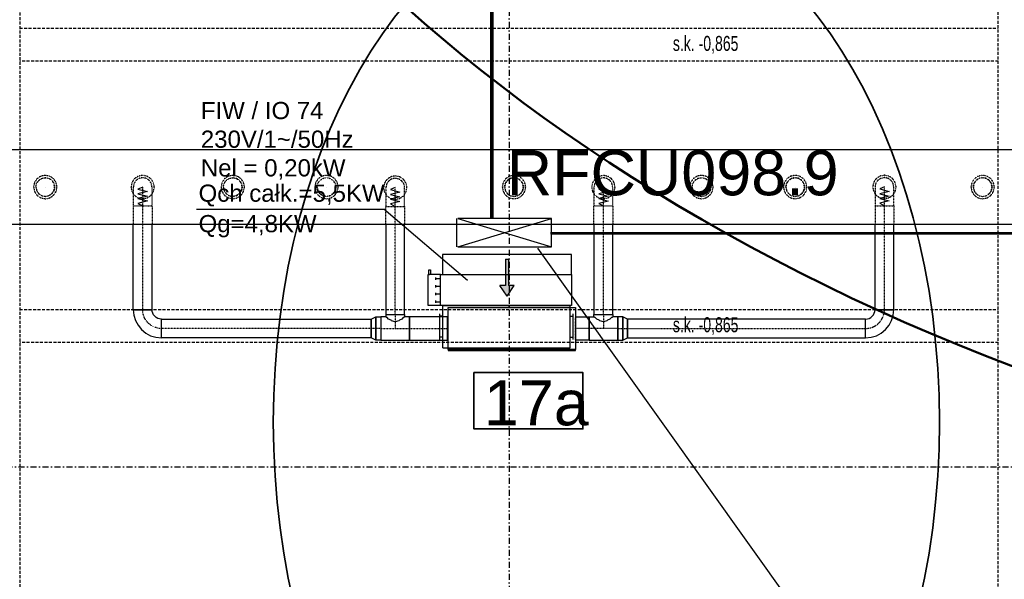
# Model space of a CAD drawing. Header units: centimetres. Extents: x -10729 to 144862, y -4437 to 43656.
# Tile 37 of 148: x 8738 to 9788, y 6680 to 7277. Entities that reach past the tile are written whole.
import ezdxf

# ---------------------------------------------------------------- set-up
doc = ezdxf.new("R2010")
doc.units = ezdxf.units.CM
doc.header["$LTSCALE"] = 0.1
for name, pattern in [('CADVENT_CENTERLINE', [9.9, 7.4, -1, 0.5, -1]), ('CADVENT_HIDDEN', [0.8, 0.25, -0.55]), ('Kondygnacja  -0_5$0$HIDDEN', [9.525, 6.35, -3.175]), ('Kondygnacja  -0_5$0$HIDDEN2', [4.7625, 3.175, -1.5875]), ('Osie rzutów$0$DASHDOT2', [12.7, 6.35, -3.175, 0, -3.175])]:
    doc.linetypes.add(name, pattern=pattern)
for name, color, linetype, lineweight in [('AU Odnośnik', 131, 'Continuous', 25), ('AU opis', 7, 'Continuous', 35), ('AU Sieć LON', 1, 'Continuous', 50), ('AU Strefa obsługiwana', 90, 'Continuous', 35), ('bgde_urządzenia', 3, 'Continuous', 30)]:
    doc.layers.add(name, color=color, linetype=linetype, lineweight=lineweight)
for name, color, linetype in [('AU Szafki Klimakonwektorów', 183, 'Continuous'), ('bgde-nawiewCEN', 7, 'Continuous'), ('bgde-nawiewEXP', 1, 'Continuous'), ('bgde-nawiewHIDDEN', 1, 'Continuous'), ('bgde_opis urządzen', 6, 'Continuous'), ('Kondygnacja  -0_5$0$ARCH_KONSTR_POWYŻEJ RZUTU', 8, 'Kondygnacja  -0_5$0$HIDDEN'), ('Kondygnacja  -0_5$0$ARCH_KONSTR_POWYŻEJ RZUTU_IST', 8, 'Kondygnacja  -0_5$0$HIDDEN2'), ('Osie rzutów$0$ARCH_INFO_OSIE_IST', 8, 'Osie rzutów$0$DASHDOT2'), ('Osie rzutów$0$ARCH_INFO_OSIE_OPISY_IST', 8, 'Continuous')]:
    doc.layers.add(name, color=color, linetype=linetype)
doc.styles.add('Arial', font='ARIAL.TTF')
doc.styles.add('Kondygnacja  -0_5$0$BIKTS', font='bikromsw.shx', dxfattribs={"width": 0.8})

# ---------------------------------------------------------------- blocks, each defined once
blk = doc.blocks.new('Osie rzutów')
at = {"layer": 'Osie rzutów$0$ARCH_INFO_OSIE_IST', "ltscale": 10}
for p, q in [((9260, 12510), (9260, 4623.26)), ((4436.04, 6800), (15156.54, 6800))]:
    blk.add_line(p, q, dxfattribs=at)
blk = doc.blocks.new('Kondygnacja  -0_5$0$konstrukcja istniejąca -0.5')
at = {"layer": 'Kondygnacja  -0_5$0$ARCH_KONSTR_POWYŻEJ RZUTU_IST', "ltscale": 10}
for points in [[(8738, 7375), (8738, 6225)], [(9782, 6225), (9782, 7375)], [(8738, 7267.9), (9782, 7267.9)], [(9782, 7232.9), (8738, 7232.9)], [(8738, 6967.9), (9782, 6967.9)], [(9782, 6932.9), (8738, 6932.9)]]:
    blk.add_lwpolyline(points, dxfattribs=at)
at = {"layer": 'Kondygnacja  -0_5$0$ARCH_KONSTR_POWYŻEJ RZUTU_IST', "style": 'Kondygnacja  -0_5$0$BIKTS', "width": 0.7}
for p in [(9434.8, 7243.7), (9434.8, 6943.7)]:
    blk.add_text('s.k. -0,865', height=16, dxfattribs=at).set_placement(p)

msp = doc.modelspace()

# ---------------------------------------------------------------- hatches: boundary and pattern name
at = {"layer": 'bgde_urządzenia'}
h = msp.add_hatch(color=256, dxfattribs=at)
h.paths.add_polyline_path([(9256.395, 7005.111), (9259.395, 7005.111), (9259.395, 6993.445), (9265.585, 6993.445), (9257.895, 6982.018), (9250.205, 6993.445), (9256.395, 6993.445)])
h.paths.add_polyline_path([(9256.395, 7021.779), (9259.395, 7021.779), (9259.395, 7005.111), (9256.395, 7005.111)])

# ---------------------------------------------------------------- linework, layer by layer
at = {"layer": 'AU Odnośnik'}
msp.add_line((9290.53, 7033.458), (9825.69, 6283.774), dxfattribs=at)
at = {"layer": 'AU opis'}
msp.add_lwpolyline([(9222.535, 6900.674), (9338.924, 6900.674), (9338.924, 6840.666), (9222.535, 6840.666)], close=True, dxfattribs=at)
at = {"layer": 'AU Sieć LON', "color": 1}
for p, q in [((9241.029, 7065.423), (9241.029, 7897.676)), ((9242.269, 7064.905), (9242.269, 7897.157)), ((9978.362, 7049.5), (9304.182, 7049.5)), ((10430.829, 7048.981), (9305.421, 7048.981))]:
    msp.add_line(p, q, dxfattribs=at)
at = {"layer": 'AU Sieć LON', "color": 4, "lineweight": 50}
msp.add_ellipse((9941.574, 7546.233), major_axis=(1097.156, -482.228), ratio=0.53924576, dxfattribs=at)
at = {"layer": 'AU Strefa obsługiwana', "extrusion": (0, 0, -1)}
msp.add_ellipse((9363.893, 6847.818), major_axis=(0, -559.502), ratio=0.63510733, start_param=-1.57079633, end_param=4.71238898, dxfattribs=at)
at = {"layer": 'AU Szafki Klimakonwektorów'}
for p, q in [((9203.971, 7064.905), (9203.971, 7034.905)), ((9305.421, 7064.905), (9205.421, 7064.905)), ((9205.421, 7034.905), (9305.421, 7064.905)), ((9205.421, 7064.905), (9305.421, 7034.905)), ((9305.421, 7034.905), (9305.421, 7064.905)), ((9205.421, 7034.905), (9305.421, 7034.905))]:
    msp.add_line(p, q, dxfattribs=at)
at = {"layer": 'bgde-nawiewCEN', "linetype": 'CADVENT_CENTERLINE', "ltscale": 0.06}
for p, q in [((8869.19, 7098.453), (8869.19, 7098.501)), ((8869.19, 7098.341), (8869.19, 7098.453)), ((8869.19, 7098.121), (8869.19, 7098.341)), ((8869.19, 7097.76), (8869.19, 7098.121)), ((8869.19, 7097.221), (8869.19, 7097.76)), ((8869.19, 7096.468), (8869.19, 7097.221)), ((8869.19, 7095.467), (8869.19, 7096.468)), ((8869.19, 7094.181), (8869.19, 7095.467)), ((8869.19, 7092.575), (8869.19, 7094.181)), ((8869.19, 7090.613), (8869.19, 7092.575)), ((8869.19, 7088.261), (8869.19, 7090.613)), ((9138.613, 7097.855), (9138.613, 7097.903)), ((9138.613, 7097.743), (9138.613, 7097.855)), ((9138.613, 7097.523), (9138.613, 7097.743)), ((9138.613, 7097.162), (9138.613, 7097.523)), ((9138.613, 7096.623), (9138.613, 7097.162)), ((9138.613, 7095.87), (9138.613, 7096.623)), ((9138.613, 7094.868), (9138.613, 7095.87)), ((9138.613, 7093.583), (9138.613, 7094.868)), ((9138.613, 7091.977), (9138.613, 7093.583)), ((9138.613, 7090.015), (9138.613, 7091.977)), ((9360.651, 7098.388), (9360.651, 7098.435)), ((9360.651, 7098.275), (9360.651, 7098.388)), ((9360.651, 7098.056), (9360.651, 7098.275)), ((9360.651, 7097.694), (9360.651, 7098.056)), ((9360.651, 7097.155), (9360.651, 7097.694)), ((9360.651, 7096.403), (9360.651, 7097.155)), ((9360.651, 7095.401), (9360.651, 7096.403)), ((9360.651, 7094.115), (9360.651, 7095.401)), ((9360.651, 7092.509), (9360.651, 7094.115)), ((9360.651, 7090.548), (9360.651, 7092.509)), ((9360.651, 7088.195), (9360.651, 7090.548)), ((9660.475, 7098.566), (9660.475, 7098.613)), ((9660.475, 7098.453), (9660.475, 7098.566)), ((9660.475, 7098.234), (9660.475, 7098.453)), ((9660.475, 7097.872), (9660.475, 7098.234)), ((9660.475, 7097.333), (9660.475, 7097.872)), ((9660.475, 7096.58), (9660.475, 7097.333)), ((9660.475, 7095.579), (9660.475, 7096.58)), ((9660.475, 7094.293), (9660.475, 7095.579)), ((9660.475, 7092.687), (9660.475, 7094.293)), ((9660.475, 7090.726), (9660.475, 7092.687)), ((9660.475, 7088.373), (9660.475, 7090.726)), ((8869.19, 7085.481), (8869.19, 7088.261)), ((8869.19, 7080.37), (8869.19, 7085.481)), ((8869.19, 7078.501), (8869.19, 7080.37)), ((9138.613, 7087.663), (9138.613, 7090.015)), ((9138.613, 7084.883), (9138.613, 7087.663)), ((9138.613, 7079.772), (9138.613, 7084.883)), ((9138.613, 7077.903), (9138.613, 7079.772)), ((9360.651, 7085.416), (9360.651, 7088.195)), ((9360.651, 7080.305), (9360.651, 7085.416)), ((9360.651, 7078.435), (9360.651, 7080.305)), ((9660.475, 7085.594), (9660.475, 7088.373)), ((9660.475, 7080.483), (9660.475, 7085.594)), ((9660.475, 7078.613), (9660.475, 7080.483)), ((8869.19, 6967.729), (8869.19, 7078.501)), ((9138.613, 6962.729), (9138.613, 7077.903)), ((9360.651, 6962.729), (9360.651, 7078.435)), ((9660.475, 6967.729), (9660.475, 7078.613)), ((9138.613, 6962.729), (9138.613, 6947.729)), ((9360.651, 6962.729), (9360.651, 6947.729)), ((9113.013, 6947.729), (8889.19, 6947.729)), ((9123.313, 6947.729), (9113.013, 6947.729)), ((9123.313, 6947.729), (9138.613, 6947.729)), ((9138.613, 6947.729), (9153.913, 6947.729)), ((9153.913, 6947.729), (9194.551, 6947.729)), ((9194.951, 6947.729), (9194.551, 6947.729)), ((9330.951, 6947.729), (9331.351, 6947.729)), ((9345.351, 6947.729), (9331.351, 6947.729)), ((9360.651, 6947.729), (9345.351, 6947.729)), ((9375.951, 6947.729), (9360.651, 6947.729)), ((9375.951, 6947.729), (9386.251, 6947.729)), ((9386.251, 6947.729), (9640.475, 6947.729))]:
    msp.add_line(p, q, dxfattribs=at)
at = {"layer": 'bgde-nawiewCEN', "linetype": 'CADVENT_CENTERLINE', "ltscale": 0.06, "extrusion": (0, 0, -1)}
msp.add_arc((-8889.19, 6967.729), 20, 270, 0, dxfattribs=at)
at = {"layer": 'bgde-nawiewCEN', "linetype": 'CADVENT_CENTERLINE', "ltscale": 0.06}
msp.add_arc((9640.475, 6967.729), 20, 270, 0, dxfattribs=at)
at = {"layer": 'bgde-nawiewEXP', "linetype": 'Continuous'}
for points in [[(8060.424, 7138.531), (13182.874, 7138.531), (13182.874, 7058.531), (8060.424, 7058.531)], [(8859.19, 6967.729), (8879.19, 6967.729), (8879.19, 7058.531)], [(8859.19, 6967.729), (8859.19, 7058.531)], [(9128.613, 7058.531), (9128.613, 6960.229)], [(9128.613, 6962.729), (9148.613, 6962.729), (9148.613, 7058.531)], [(9350.651, 7058.531), (9350.651, 6962.729), (9370.651, 6962.729), (9370.651, 7058.531)], [(9640.475, 6937.729), (9646.328, 6938.306), (9651.956, 6940.013), (9657.142, 6942.785), (9661.688, 6946.516), (9665.419, 6951.062), (9668.192, 6956.249), (9669.899, 6961.876), (9670.475, 6967.729), (9650.475, 6967.729), (9650.475, 7058.531)], [(9640.475, 6937.729), (9640.475, 6957.729), (9642.426, 6957.921), (9644.302, 6958.49), (9646.031, 6959.414), (9647.546, 6960.658), (9648.79, 6962.173), (9649.714, 6963.902), (9650.283, 6965.778), (9650.475, 6967.729), (9670.475, 6967.729), (9670.475, 7058.531)], [(9128.613, 6962.729), (9148.613, 6962.729), (9148.613, 6960.229)], [(9194.551, 6935.229), (9194.551, 6960.229), (9194.951, 6960.229)], [(9330.951, 6935.229), (9331.351, 6935.229), (9331.351, 6960.229), (9330.951, 6960.229)], [(9345.351, 6935.229), (9345.351, 6960.229), (9350.651, 6960.229), (9350.651, 6962.729), (9370.651, 6962.729), (9370.651, 6960.229), (9369.889, 6959.468), (9369.25, 6959.278), (9367.722, 6957.749), (9365.076, 6956.568), (9364.478, 6955.969), (9360.651, 6954.83), (9356.824, 6955.969), (9356.225, 6956.568), (9353.58, 6957.749), (9352.051, 6959.278), (9351.412, 6959.468), (9350.651, 6960.229)], [(9345.351, 6935.229), (9375.951, 6935.229), (9375.951, 6960.229), (9370.651, 6960.229)], [(9194.551, 6935.229), (9194.951, 6935.229)]]:
    msp.add_lwpolyline(points, dxfattribs=at)
for points in [[(8859.19, 6967.729), (8859.766, 6961.876), (8861.473, 6956.249), (8864.246, 6951.062), (8867.976, 6946.516), (8872.523, 6942.785), (8877.709, 6940.013), (8883.337, 6938.306), (8889.19, 6937.729), (8889.19, 6957.729), (8887.239, 6957.921), (8885.363, 6958.49), (8883.634, 6959.414), (8882.119, 6960.658), (8880.875, 6962.173), (8879.951, 6963.902), (8879.382, 6965.778), (8879.19, 6967.729), (8859.951, 6967.729)], [(9194.951, 6924.229), (9330.951, 6924.229), (9330.951, 6925.229), (9194.951, 6925.229), (9194.951, 6970.229), (9330.951, 6970.229), (9330.951, 6925.229), (9194.951, 6925.229)], [(8889.19, 6937.729), (8889.19, 6957.729), (9113.013, 6957.729), (9113.013, 6937.729)], [(9113.013, 6937.729), (9113.013, 6957.729), (9117.828, 6960.229), (9117.828, 6935.229)], [(9117.828, 6935.229), (9117.828, 6960.229), (9123.313, 6960.229), (9123.313, 6935.229)], [(9123.313, 6935.229), (9153.913, 6935.229), (9153.913, 6960.229), (9148.613, 6960.229), (9147.851, 6959.468), (9147.212, 6959.278), (9145.684, 6957.749), (9143.038, 6956.568), (9142.439, 6955.969), (9138.613, 6954.83), (9134.786, 6955.969), (9134.187, 6956.568), (9131.542, 6957.749), (9130.013, 6959.278), (9129.374, 6959.468), (9128.613, 6960.229), (9123.313, 6960.229), (9123.313, 6936.181)], [(9153.913, 6935.229), (9194.551, 6935.229), (9194.551, 6960.229), (9153.913, 6960.229), (9153.913, 6936.181)], [(9331.351, 6935.229), (9331.351, 6960.229), (9345.351, 6960.229), (9345.351, 6935.229)], [(9375.951, 6935.229), (9381.435, 6935.229), (9381.435, 6960.229), (9375.951, 6960.229), (9375.951, 6936.181)], [(9381.435, 6935.229), (9386.251, 6937.729), (9386.251, 6957.729), (9381.435, 6960.229), (9381.435, 6936.181)], [(9386.251, 6937.729), (9640.475, 6937.729), (9640.475, 6957.729), (9386.251, 6957.729), (9386.251, 6938.49)]]:
    msp.add_lwpolyline(points, close=True, dxfattribs=at)
at = {"layer": 'bgde-nawiewHIDDEN', "linetype": 'CADVENT_HIDDEN'}
for points in [[(8752.804, 7098.531), (8753.755, 7093.747), (8756.465, 7089.692), (8760.52, 7086.982), (8765.304, 7086.031), (8770.087, 7086.982), (8774.143, 7089.692), (8776.852, 7093.747), (8777.804, 7098.531), (8776.852, 7103.314), (8774.143, 7107.37), (8770.087, 7110.079), (8765.304, 7111.031), (8760.52, 7110.079), (8756.465, 7107.37), (8753.755, 7103.314)], [(8752.804, 7098.531), (8753.755, 7093.747), (8756.465, 7089.692), (8760.52, 7086.982), (8765.304, 7086.031), (8770.087, 7086.982), (8774.143, 7089.692), (8776.852, 7093.747), (8777.804, 7098.531), (8776.852, 7103.314), (8774.143, 7107.37), (8770.087, 7110.079), (8765.304, 7111.031), (8760.52, 7110.079), (8756.465, 7107.37), (8753.755, 7103.314)], [(8952.804, 7098.531), (8953.755, 7093.747), (8956.465, 7089.692), (8960.52, 7086.982), (8965.304, 7086.031), (8970.087, 7086.982), (8974.143, 7089.692), (8976.852, 7093.747), (8977.804, 7098.531), (8976.852, 7103.314), (8974.143, 7107.37), (8970.087, 7110.079), (8965.304, 7111.031), (8960.52, 7110.079), (8956.465, 7107.37), (8953.755, 7103.314)], [(8952.804, 7098.531), (8953.755, 7093.747), (8956.465, 7089.692), (8960.52, 7086.982), (8965.304, 7086.031), (8970.087, 7086.982), (8974.143, 7089.692), (8976.852, 7093.747), (8977.804, 7098.531), (8976.852, 7103.314), (8974.143, 7107.37), (8970.087, 7110.079), (8965.304, 7111.031), (8960.52, 7110.079), (8956.465, 7107.37), (8953.755, 7103.314)], [(9052.804, 7098.531), (9053.755, 7093.747), (9056.465, 7089.692), (9060.52, 7086.982), (9065.304, 7086.031), (9070.087, 7086.982), (9074.143, 7089.692), (9076.852, 7093.747), (9077.804, 7098.531), (9076.852, 7103.314), (9074.143, 7107.37), (9070.087, 7110.079), (9065.304, 7111.031), (9060.52, 7110.079), (9056.465, 7107.37), (9053.755, 7103.314)], [(9052.804, 7098.531), (9053.755, 7093.747), (9056.465, 7089.692), (9060.52, 7086.982), (9065.304, 7086.031), (9070.087, 7086.982), (9074.143, 7089.692), (9076.852, 7093.747), (9077.804, 7098.531), (9076.852, 7103.314), (9074.143, 7107.37), (9070.087, 7110.079), (9065.304, 7111.031), (9060.52, 7110.079), (9056.465, 7107.37), (9053.755, 7103.314)], [(9252.804, 7098.531), (9253.755, 7093.747), (9256.465, 7089.692), (9260.52, 7086.982), (9265.304, 7086.031), (9270.087, 7086.982), (9274.143, 7089.692), (9276.852, 7093.747), (9277.804, 7098.531), (9276.852, 7103.314), (9274.143, 7107.37), (9270.087, 7110.079), (9265.304, 7111.031), (9260.52, 7110.079), (9256.465, 7107.37), (9253.755, 7103.314)], [(9252.804, 7098.531), (9253.755, 7093.747), (9256.465, 7089.692), (9260.52, 7086.982), (9265.304, 7086.031), (9270.087, 7086.982), (9274.143, 7089.692), (9276.852, 7093.747), (9277.804, 7098.531), (9276.852, 7103.314), (9274.143, 7107.37), (9270.087, 7110.079), (9265.304, 7111.031), (9260.52, 7110.079), (9256.465, 7107.37), (9253.755, 7103.314)], [(9452.804, 7098.531), (9453.755, 7093.747), (9456.465, 7089.692), (9460.52, 7086.982), (9465.304, 7086.031), (9470.087, 7086.982), (9474.143, 7089.692), (9476.852, 7093.747), (9477.804, 7098.531), (9476.852, 7103.314), (9474.143, 7107.37), (9470.087, 7110.079), (9465.304, 7111.031), (9460.52, 7110.079), (9456.465, 7107.37), (9453.755, 7103.314)], [(9452.804, 7098.531), (9453.755, 7093.747), (9456.465, 7089.692), (9460.52, 7086.982), (9465.304, 7086.031), (9470.087, 7086.982), (9474.143, 7089.692), (9476.852, 7093.747), (9477.804, 7098.531), (9476.852, 7103.314), (9474.143, 7107.37), (9470.087, 7110.079), (9465.304, 7111.031), (9460.52, 7110.079), (9456.465, 7107.37), (9453.755, 7103.314)], [(9552.804, 7098.531), (9553.755, 7093.747), (9556.465, 7089.692), (9560.52, 7086.982), (9565.304, 7086.031), (9570.087, 7086.982), (9574.143, 7089.692), (9576.852, 7093.747), (9577.804, 7098.531), (9576.852, 7103.314), (9574.143, 7107.37), (9570.087, 7110.079), (9565.304, 7111.031), (9560.52, 7110.079), (9556.465, 7107.37), (9553.755, 7103.314)], [(9552.804, 7098.531), (9553.755, 7093.747), (9556.465, 7089.692), (9560.52, 7086.982), (9565.304, 7086.031), (9570.087, 7086.982), (9574.143, 7089.692), (9576.852, 7093.747), (9577.804, 7098.531), (9576.852, 7103.314), (9574.143, 7107.37), (9570.087, 7110.079), (9565.304, 7111.031), (9560.52, 7110.079), (9556.465, 7107.37), (9553.755, 7103.314)], [(9647.975, 7098.613), (9648.927, 7093.829), (9651.636, 7089.774), (9655.692, 7087.064), (9660.475, 7086.113), (9665.259, 7087.064), (9669.314, 7089.774), (9672.024, 7093.829), (9672.975, 7098.613), (9672.024, 7103.396), (9669.314, 7107.452), (9665.259, 7110.161), (9660.475, 7111.113), (9655.692, 7110.161), (9651.636, 7107.452), (9648.927, 7103.396)], [(9647.975, 7098.613), (9648.927, 7093.829), (9651.636, 7089.774), (9655.692, 7087.064), (9660.475, 7086.113), (9665.259, 7087.064), (9669.314, 7089.774), (9672.024, 7093.829), (9672.975, 7098.613), (9672.024, 7103.396), (9669.314, 7107.452), (9665.259, 7110.161), (9660.475, 7111.113), (9655.692, 7110.161), (9651.636, 7107.452), (9648.927, 7103.396)], [(9752.804, 7098.531), (9753.755, 7093.747), (9756.465, 7089.692), (9760.52, 7086.982), (9765.304, 7086.031), (9770.087, 7086.982), (9774.143, 7089.692), (9776.852, 7093.747), (9777.804, 7098.531), (9776.852, 7103.314), (9774.143, 7107.37), (9770.087, 7110.079), (9765.304, 7111.031), (9760.52, 7110.079), (9756.465, 7107.37), (9753.755, 7103.314)], [(9752.804, 7098.531), (9753.755, 7093.747), (9756.465, 7089.692), (9760.52, 7086.982), (9765.304, 7086.031), (9770.087, 7086.982), (9774.143, 7089.692), (9776.852, 7093.747), (9777.804, 7098.531), (9776.852, 7103.314), (9774.143, 7107.37), (9770.087, 7110.079), (9765.304, 7111.031), (9760.52, 7110.079), (9756.465, 7107.37), (9753.755, 7103.314)], [(8856.69, 7098.501), (8857.641, 7093.717), (8860.351, 7089.662), (8864.406, 7086.952), (8869.19, 7086.001), (8873.973, 7086.952), (8878.028, 7089.662), (8880.738, 7093.717), (8881.69, 7098.501), (8880.738, 7103.284), (8878.028, 7107.34), (8873.973, 7110.049), (8869.19, 7111.001), (8864.406, 7110.049), (8860.351, 7107.34), (8857.641, 7103.284)], [(8856.69, 7098.501), (8857.641, 7093.717), (8860.351, 7089.662), (8864.406, 7086.952), (8869.19, 7086.001), (8873.973, 7086.952), (8878.028, 7089.662), (8880.738, 7093.717), (8881.69, 7098.501), (8880.738, 7103.284), (8878.028, 7107.34), (8873.973, 7110.049), (8869.19, 7111.001), (8864.406, 7110.049), (8860.351, 7107.34), (8857.641, 7103.284)], [(8859.19, 7078.501), (8879.19, 7078.501), (8879.19, 7098.501), (8878.428, 7102.328), (8876.261, 7105.572), (8873.016, 7107.739), (8869.19, 7108.501), (8865.363, 7107.739), (8862.119, 7105.572), (8859.951, 7102.328), (8859.19, 7098.501), (8859.19, 7080.37)], [(9055.304, 7098.531), (9056.065, 7102.358), (9058.233, 7105.602), (9061.477, 7107.77), (9065.304, 7108.531), (9069.131, 7107.77), (9072.375, 7105.602), (9074.543, 7102.358), (9075.304, 7098.531), (9074.543, 7094.704), (9072.375, 7091.46), (9069.131, 7089.292), (9065.304, 7088.531), (9061.477, 7089.292), (9058.233, 7091.46), (9056.065, 7094.704)], [(9126.113, 7097.903), (9127.064, 7093.119), (9129.774, 7089.064), (9133.829, 7086.354), (9138.613, 7085.403), (9143.396, 7086.354), (9147.451, 7089.064), (9150.161, 7093.119), (9151.113, 7097.903), (9150.161, 7102.686), (9147.451, 7106.741), (9143.396, 7109.451), (9138.613, 7110.403), (9133.829, 7109.451), (9129.774, 7106.741), (9127.064, 7102.686)], [(9126.113, 7097.903), (9127.064, 7093.119), (9129.774, 7089.064), (9133.829, 7086.354), (9138.613, 7085.403), (9143.396, 7086.354), (9147.451, 7089.064), (9150.161, 7093.119), (9151.113, 7097.903), (9150.161, 7102.686), (9147.451, 7106.741), (9143.396, 7109.451), (9138.613, 7110.403), (9133.829, 7109.451), (9129.774, 7106.741), (9127.064, 7102.686)], [(9255.304, 7098.531), (9256.065, 7102.358), (9258.233, 7105.602), (9261.477, 7107.77), (9265.304, 7108.531), (9269.131, 7107.77), (9272.375, 7105.602), (9269.131, 7107.77), (9265.304, 7108.531), (9261.477, 7107.77), (9258.233, 7105.602), (9256.065, 7102.358)], [(9348.151, 7098.435), (9349.102, 7093.652), (9351.812, 7089.596), (9355.867, 7086.887), (9360.651, 7085.935), (9365.434, 7086.887), (9369.49, 7089.596), (9372.199, 7093.652), (9373.151, 7098.435), (9372.199, 7103.219), (9369.49, 7107.274), (9365.434, 7109.984), (9360.651, 7110.935), (9355.867, 7109.984), (9351.812, 7107.274), (9349.102, 7103.219)], [(9348.151, 7098.435), (9349.102, 7093.652), (9351.812, 7089.596), (9355.867, 7086.887), (9360.651, 7085.935), (9365.434, 7086.887), (9369.49, 7089.596), (9372.199, 7093.652), (9373.151, 7098.435), (9372.199, 7103.219), (9369.49, 7107.274), (9365.434, 7109.984), (9360.651, 7110.935), (9355.867, 7109.984), (9351.812, 7107.274), (9349.102, 7103.219)], [(9555.304, 7098.531), (9556.065, 7094.704), (9558.233, 7091.46), (9561.477, 7089.292), (9565.304, 7088.531), (9569.131, 7089.292), (9572.375, 7091.46), (9574.543, 7094.704), (9575.304, 7098.531), (9574.543, 7102.358), (9572.375, 7105.602), (9569.131, 7107.77), (9565.304, 7108.531), (9561.477, 7107.77), (9558.233, 7105.602), (9556.065, 7102.358)], [(9650.475, 7078.613), (9670.475, 7078.613), (9670.475, 7098.613), (9669.714, 7102.44), (9667.546, 7105.684), (9664.302, 7107.852), (9660.475, 7108.613), (9656.648, 7107.852), (9653.404, 7105.684), (9651.236, 7102.44), (9650.475, 7098.613), (9650.475, 7080.483)], [(9755.304, 7098.531), (9756.065, 7094.704), (9758.233, 7091.46), (9761.477, 7089.292), (9765.304, 7088.531), (9769.131, 7089.292), (9772.375, 7091.46), (9774.543, 7094.704), (9775.304, 7098.531), (9774.543, 7102.358), (9772.375, 7105.602), (9769.131, 7107.77), (9765.304, 7108.531), (9761.477, 7107.77), (9758.233, 7105.602), (9756.065, 7102.358)]]:
    msp.add_lwpolyline(points, close=True, dxfattribs=at)
for points in [[(8755.304, 7098.531), (8756.065, 7102.358), (8758.233, 7105.602), (8761.477, 7107.77), (8765.304, 7108.531), (8769.131, 7107.77), (8772.375, 7105.602), (8774.543, 7102.358), (8775.304, 7098.531), (8774.543, 7094.704), (8772.375, 7091.46), (8769.131, 7089.292)], [(8755.304, 7098.531), (8756.065, 7102.358), (8758.233, 7105.602), (8761.477, 7107.77), (8765.304, 7108.531), (8769.131, 7107.77)], [(8755.304, 7098.531), (8756.065, 7094.704), (8758.233, 7091.46), (8761.477, 7089.292), (8765.304, 7088.531), (8769.131, 7089.292), (8772.375, 7091.46), (8774.543, 7094.704), (8775.304, 7098.531), (8774.543, 7102.358), (8772.375, 7105.602), (8769.131, 7107.77), (8765.304, 7108.531)], [(8955.304, 7098.531), (8956.065, 7102.358), (8958.233, 7105.602), (8961.477, 7107.77), (8965.304, 7108.531), (8969.131, 7107.77), (8972.375, 7105.602), (8974.543, 7102.358), (8975.304, 7098.531), (8974.543, 7094.704), (8972.375, 7091.46)], [(8955.304, 7098.531), (8956.065, 7102.358), (8958.233, 7105.602), (8961.477, 7107.77), (8965.304, 7108.531), (8969.131, 7107.77)], [(8969.131, 7089.292), (8972.375, 7091.46), (8974.543, 7094.704), (8975.304, 7098.531), (8974.543, 7102.358), (8972.375, 7105.602), (8969.131, 7107.77), (8965.304, 7108.531)], [(9055.304, 7098.531), (9056.065, 7102.358), (9058.233, 7105.602), (9061.477, 7107.77), (9065.304, 7108.531), (9069.131, 7107.77), (9072.375, 7105.602), (9074.543, 7102.358)], [(9074.543, 7102.358), (9072.375, 7105.602)], [(9074.543, 7102.358), (9075.304, 7098.531), (9074.543, 7094.704), (9072.375, 7091.46)], [(9128.613, 7058.531), (9128.613, 7077.903), (9148.613, 7077.903), (9148.613, 7097.903), (9147.851, 7101.729), (9145.684, 7104.974), (9142.439, 7107.141), (9138.613, 7107.903), (9134.786, 7107.141), (9131.542, 7104.974), (9129.374, 7101.729), (9128.613, 7097.903), (9128.613, 7077.903), (9148.613, 7077.903), (9148.613, 7058.531)], [(9255.304, 7098.531), (9256.065, 7094.704), (9258.233, 7091.46), (9261.477, 7089.292), (9265.304, 7088.531), (9269.131, 7089.292), (9272.375, 7091.46), (9274.543, 7094.704), (9275.304, 7098.531), (9274.543, 7102.358), (9272.375, 7105.602), (9274.543, 7102.358), (9275.304, 7098.531), (9274.543, 7094.704)], [(9274.543, 7102.358), (9272.375, 7105.602)], [(9350.651, 7058.531), (9350.651, 7078.435), (9370.651, 7078.435), (9370.651, 7098.435), (9369.889, 7102.262), (9367.722, 7105.506), (9364.478, 7107.674), (9360.651, 7108.435), (9356.824, 7107.674), (9353.58, 7105.506), (9351.412, 7102.262), (9350.651, 7098.435), (9350.651, 7078.435), (9370.651, 7078.435), (9370.651, 7058.531)], [(9455.304, 7098.531), (9456.065, 7102.358), (9458.233, 7105.602), (9461.477, 7107.77), (9465.304, 7108.531), (9469.131, 7107.77), (9472.375, 7105.602), (9474.543, 7102.358), (9472.375, 7105.602)], [(9455.304, 7098.531), (9456.065, 7102.358), (9458.233, 7105.602), (9461.477, 7107.77)], [(9455.304, 7098.531), (9456.065, 7094.704), (9458.233, 7091.46), (9461.477, 7089.292), (9465.304, 7088.531), (9469.131, 7089.292), (9472.375, 7091.46), (9474.543, 7094.704), (9475.304, 7098.531), (9474.543, 7102.358), (9475.304, 7098.531), (9474.543, 7094.704), (9472.375, 7091.46)], [(9461.477, 7107.77), (9458.233, 7105.602)], [(9461.477, 7107.77), (9465.304, 7108.531), (9469.131, 7107.77), (9472.375, 7105.602)], [(9472.375, 7105.602), (9469.131, 7107.77)], [(9472.375, 7105.602), (9474.543, 7102.358)], [(9555.304, 7098.531), (9556.065, 7102.358), (9558.233, 7105.602), (9561.477, 7107.77), (9565.304, 7108.531), (9569.131, 7107.77), (9572.375, 7105.602), (9574.543, 7102.358), (9575.304, 7098.531), (9574.543, 7094.704), (9572.375, 7091.46)], [(9572.375, 7105.602), (9569.131, 7107.77)], [(9755.304, 7098.531), (9756.065, 7102.358), (9758.233, 7105.602), (9761.477, 7107.77), (9765.304, 7108.531), (9769.131, 7107.77), (9772.375, 7105.602), (9774.543, 7102.358)], [(9772.375, 7105.602), (9769.131, 7107.77)], [(9774.543, 7102.358), (9772.375, 7105.602)], [(9774.543, 7102.358), (9775.304, 7098.531), (9774.543, 7094.704), (9772.375, 7091.46)], [(8755.304, 7098.531), (8756.065, 7094.704), (8758.233, 7091.46), (8761.477, 7089.292), (8765.304, 7088.531), (8769.131, 7089.292)], [(8769.131, 7089.292), (8772.375, 7091.46)], [(8955.304, 7098.531), (8956.065, 7094.704), (8958.233, 7091.46), (8961.477, 7089.292), (8965.304, 7088.531), (8969.131, 7089.292)], [(8955.304, 7098.531), (8956.065, 7094.704), (8958.233, 7091.46), (8961.477, 7089.292), (8965.304, 7088.531), (8969.131, 7089.292), (8972.375, 7091.46)], [(8972.375, 7091.46), (8969.131, 7089.292)], [(8972.375, 7091.46), (8974.543, 7094.704)], [(9055.304, 7098.531), (9056.065, 7094.704), (9058.233, 7091.46), (9061.477, 7089.292), (9065.304, 7088.531), (9069.131, 7089.292), (9072.375, 7091.46), (9074.543, 7094.704)], [(9255.304, 7098.531), (9256.065, 7094.704), (9258.233, 7091.46), (9261.477, 7089.292), (9265.304, 7088.531), (9269.131, 7089.292), (9272.375, 7091.46), (9274.543, 7094.704)], [(9274.543, 7094.704), (9272.375, 7091.46)], [(9274.543, 7094.704), (9275.304, 7098.531)], [(9455.304, 7098.531), (9456.065, 7094.704), (9458.233, 7091.46), (9461.477, 7089.292)], [(9461.477, 7089.292), (9458.233, 7091.46)], [(9461.477, 7089.292), (9465.304, 7088.531), (9469.131, 7089.292), (9472.375, 7091.46)], [(9472.375, 7091.46), (9469.131, 7089.292)], [(9472.375, 7091.46), (9474.543, 7094.704)], [(9555.304, 7098.531), (9556.065, 7094.704), (9558.233, 7091.46), (9561.477, 7089.292), (9565.304, 7088.531), (9569.131, 7089.292), (9572.375, 7091.46)], [(9572.375, 7091.46), (9569.131, 7089.292)], [(9572.375, 7091.46), (9574.543, 7094.704)], [(9755.304, 7098.531), (9756.065, 7094.704), (9758.233, 7091.46), (9761.477, 7089.292), (9765.304, 7088.531), (9769.131, 7089.292), (9772.375, 7091.46)], [(9772.375, 7091.46), (9769.131, 7089.292)], [(9772.375, 7091.46), (9774.543, 7094.704)], [(8769.131, 7089.292), (8765.304, 7088.531)], [(8969.131, 7089.292), (8965.304, 7088.531)], [(8859.19, 7078.501), (8879.19, 7078.501), (8879.19, 7058.531)], [(8859.19, 7078.501), (8859.19, 7058.531)], [(9650.475, 7078.613), (9670.475, 7078.613), (9670.475, 7058.531)], [(9650.475, 7078.613), (9650.475, 7058.531)], [(9194.951, 6935.229), (9194.951, 6960.229)], [(9330.951, 6935.229), (9330.951, 6960.229)]]:
    msp.add_lwpolyline(points, dxfattribs=at)
at = {"layer": 'bgde-nawiewHIDDEN'}
for points in [[(8765.304, 7098.531), (8765.304, 7098.531)], [(8869.19, 7098.501), (8864.19, 7096.371), (8874.19, 7093.835), (8864.19, 7091.313), (8874.19, 7088.784), (8864.19, 7086.231), (8874.19, 7083.695), (8864.19, 7081.149), (8869.19, 7078.501)], [(8965.304, 7098.531), (8965.304, 7098.531)], [(9065.304, 7098.531), (9065.304, 7098.531)], [(9138.613, 7097.903), (9133.613, 7095.773), (9143.613, 7093.237), (9133.613, 7090.715), (9143.613, 7088.186), (9133.613, 7085.633), (9143.613, 7083.097), (9133.613, 7080.551), (9138.613, 7077.903)], [(9265.304, 7098.531), (9265.304, 7098.531)], [(9360.651, 7098.435), (9355.651, 7096.305), (9365.651, 7093.769), (9355.651, 7091.247), (9365.651, 7088.719), (9355.651, 7086.165), (9365.651, 7083.629), (9355.651, 7081.083), (9360.651, 7078.435)], [(9465.304, 7098.531), (9465.304, 7098.531)], [(9565.304, 7098.531), (9565.304, 7098.531)], [(9660.475, 7098.613), (9655.475, 7096.483), (9665.475, 7093.947), (9655.475, 7091.425), (9665.475, 7088.896), (9655.475, 7086.343), (9665.475, 7083.807), (9655.475, 7081.261), (9660.475, 7078.613)], [(9765.304, 7098.531), (9765.304, 7098.531)]]:
    msp.add_lwpolyline(points, dxfattribs=at)
at = {"layer": 'bgde_opis urządzen'}
for p in [(8926.447, 7074.877, 1188.109), (9215.809, 6998.725)]:
    msp.add_line(p, (9126.334, 7074.877, 1188.109), dxfattribs=at)
at = {"layer": 'bgde_urządzenia'}
for p, q in [((9188.995, 7026.611, -170.95), (9188.995, 7005.111, -170.95)), ((9326.795, 7026.611, -170.95), (9188.995, 7026.611, -170.95)), ((9256.395, 7021.779, -170.95), (9256.395, 6993.445, -170.95)), ((9256.395, 7021.779, -170.95), (9259.395, 7021.779, -170.95)), ((9259.395, 7021.779, -170.95), (9259.395, 6993.445, -170.95)), ((9326.795, 7005.111, -170.95), (9326.795, 7026.611, -170.95)), ((9174.295, 7005.111, -170.95), (9174.295, 7010.111, -170.95)), ((9174.295, 7010.111, -170.95), (9176.295, 7010.111, -170.95)), ((9176.295, 7010.111, -170.95), (9176.295, 7005.111, -170.95)), ((9186.795, 7005.111, -170.95), (9173.795, 7005.111, -170.95)), ((9173.795, 6972.111, -170.95), (9173.795, 7005.111, -170.95)), ((9173.795, 7005.111, -170.95), (9175.295, 7005.111, -170.95)), ((9181.595, 7002.236, -170.95), (9181.595, 6999.736, -170.95)), ((9181.595, 7000.986, -170.95), (9186.795, 7000.986, -170.95)), ((9186.795, 6972.111, -170.95), (9186.795, 7005.111, -170.95)), ((9186.795, 7005.111, -170.95), (9188.995, 7005.111, -170.95)), ((9188.995, 7005.111, -170.95), (9326.795, 7005.111, -170.95)), ((9326.795, 7005.111, -170.95), (9326.795, 6972.111, -170.95)), ((9181.595, 6993.986, -170.95), (9181.595, 6991.486, -170.95)), ((9181.595, 6992.736, -170.95), (9186.795, 6992.736, -170.95)), ((9181.595, 6985.736, -170.95), (9181.595, 6983.236, -170.95)), ((9257.895, 6982.018, -170.95), (9250.205, 6993.445, -170.95)), ((9256.395, 6993.445, -170.95), (9250.205, 6993.445, -170.95)), ((9257.895, 6982.018, -170.95), (9265.585, 6993.445, -170.95)), ((9265.585, 6993.445, -170.95), (9259.395, 6993.445, -170.95)), ((9181.595, 6984.486, -170.95), (9186.795, 6984.486, -170.95)), ((9181.595, 6977.486, -170.95), (9181.595, 6974.986, -170.95)), ((9181.595, 6976.236, -170.95), (9186.795, 6976.236, -170.95)), ((9186.795, 6972.111, -170.95), (9173.795, 6972.111, -170.95)), ((9326.795, 6972.111, -170.95), (9186.795, 6972.111, -170.95)), ((9189.295, 6927.111, -170.95), (9189.295, 6972.111, -170.95)), ((9189.295, 6972.111, -170.95), (9325.295, 6972.111, -170.95)), ((9325.295, 6927.111, -170.95), (9325.295, 6972.111, -170.95)), ((9186.295, 6935.861, -170.95), (9186.295, 6963.361, -170.95)), ((9189.295, 6960.861, -170.95), (9186.295, 6960.861, -170.95)), ((9325.295, 6960.861, -170.95), (9328.295, 6960.861, -170.95)), ((9328.295, 6935.861, -170.95), (9328.295, 6963.361, -170.95)), ((9189.295, 6938.361, -170.95), (9186.295, 6938.361, -170.95)), ((9325.295, 6938.361, -170.95), (9328.295, 6938.361, -170.95)), ((9189.295, 6927.111, -170.95), (9325.295, 6927.111, -170.95))]:
    msp.add_line(p, q, dxfattribs=at)

# ---------------------------------------------------------------- block references
at = {"layer": 'Kondygnacja  -0_5$0$ARCH_KONSTR_POWYŻEJ RZUTU'}
msp.add_blockref('Kondygnacja  -0_5$0$konstrukcja istniejąca -0.5', (0, 0), dxfattribs=at)
at = {"layer": 'Osie rzutów$0$ARCH_INFO_OSIE_OPISY_IST'}
msp.add_blockref('Osie rzutów', (0, 0), dxfattribs=at)

# ---------------------------------------------------------------- texts
at = {"layer": 'AU opis', "insert": (9233.242, 6892.424), "char_height": 48, "width": 72.77772, "attachment_point": 1, "style": 'Arial'}
msp.add_mtext('17a', dxfattribs=at)
at = {"layer": 'AU Szafki Klimakonwektorów', "insert": (9257.628, 7137.708), "char_height": 48, "width": 1074.22285, "attachment_point": 1, "style": 'Arial'}
msp.add_mtext('RFCU098.9', dxfattribs=at)
at = {"layer": 'bgde_opis urządzen', "char_height": 18.326, "width": 421.7149, "attachment_point": 1, "style": 'Arial'}
for s, insert in [('FIW / IO 74\\P230V/1~/50Hz\\PNel = 0,20kW', (8931.25, 7189.29, 2308.732)), ('Qch całk.=5,5KW', (8928.835, 7101.159, 2308.732)), ('Qg=4,8KW', (8928.835, 7068.68, 2308.732))]:
    msp.add_mtext(s, dxfattribs=dict(at, insert=insert))

doc.saveas('drawing.dxf')
